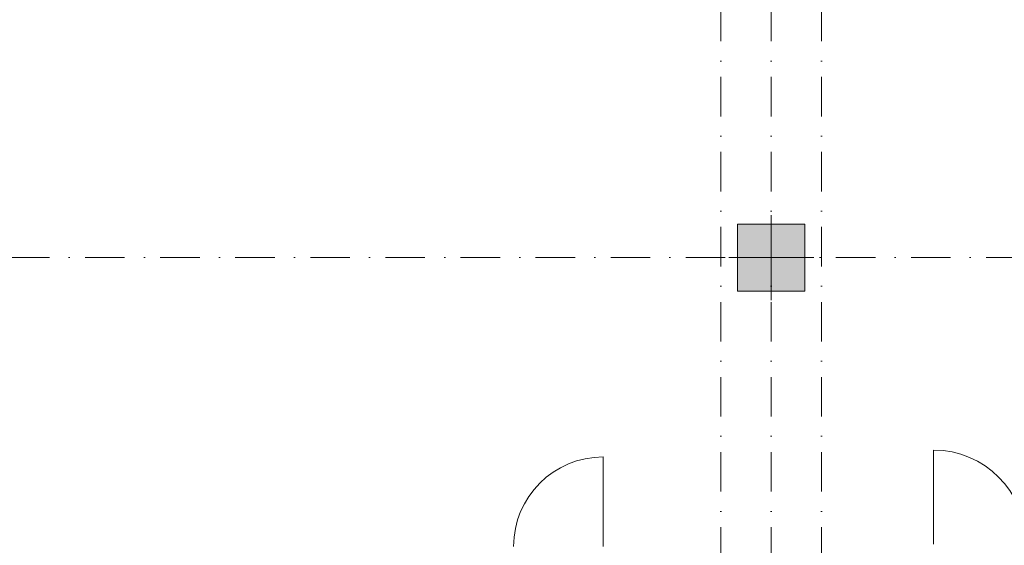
# Model space of a CAD drawing. Header units: millimetres. Extents: x -14761 to 157739, y -22400 to 107990.
# Tile 65 of 81: x 101290 to 110081, y 42430 to 47125. Entities that reach past the tile are written whole.
import ezdxf

# ---------------------------------------------------------------- set-up
doc = ezdxf.new("R2010")
doc.units = ezdxf.units.MM
doc.header["$MEASUREMENT"] = 0
doc.linetypes.add('Штриховая', pattern=[564.444447, 282.222223, -282.222223])
doc.linetypes.add('Штрихпунктирная', pattern=[670.277762, 352.777767, -176.388884, 0, -141.111112])
for name, color, linetype in [('Конструктив - Колонны', 7, 'Continuous'), ('Конструктив - Навесные Стены', 7, 'Continuous'), ('Конструктив - Стены Блок 200 нов', 7, 'Continuous'), ('Элемент Модели - Зона', 7, 'Continuous'), ('Элемент Модели - Оси', 7, 'Continuous')]:
    doc.layers.add(name, color=color, linetype=linetype)

msp = doc.modelspace()

# ---------------------------------------------------------------- hatches: boundary and pattern name
at = {"layer": 'Конструктив - Колонны', "linetype": 'Continuous', "lineweight": 0, "true_color": 0x000000}
msp.add_hatch(color=18, dxfattribs=at).paths.add_polyline_path([(107700, 44700), (108300, 44700), (108300, 45300), (107700, 45300)])

# ---------------------------------------------------------------- linework, layer by layer
at = {"layer": 'Конструктив - Колонны', "color": 251, "linetype": 'Continuous', "lineweight": 5, "true_color": 0x575757}
for p, q in [((108000, 45080), (108000, 45380)), ((107920, 45000), (107620, 45000)), ((108080, 45000), (108380, 45000)), ((108000, 44920), (108000, 44620))]:
    msp.add_line(p, q, dxfattribs=at)
at = {"layer": 'Конструктив - Колонны', "color": 251, "linetype": 'Continuous', "lineweight": 15, "true_color": 0x575757, "flags": 128}
msp.add_lwpolyline([(107700, 44700), (108300, 44700), (108300, 45300), (107700, 45300)], close=True, dxfattribs=at)
at = {"layer": 'Конструктив - Колонны', "color": 251, "linetype": 'Continuous', "lineweight": 5, "true_color": 0x575757}
msp.add_point((108000, 45000), dxfattribs=at)
at = {"layer": 'Конструктив - Навесные Стены', "color": 7, "linetype": 'Continuous', "lineweight": 15}
for p, q in [((109450, 42460), (109450, 43280.3)), ((109450, 42460), (109450, 42440)), ((109450, 42440), (109450, 42460))]:
    msp.add_line(p, q, dxfattribs=at)
msp.add_arc((109450, 42460), 820.3, 0, 90, dxfattribs=at)
at = {"layer": 'Конструктив - Стены Блок 200 нов', "color": 251, "linetype": 'Continuous', "lineweight": 5, "true_color": 0x575757}
msp.add_line((106499.8, 42420), (106499.8, 43220), dxfattribs=at)
msp.add_arc((106499.8, 42420), 800, 90, 180, dxfattribs=at)
at = {"layer": 'Элемент Модели - Зона', "color": 7, "linetype": 'Штриховая', "lineweight": 15, "flags": 128}
msp.add_lwpolyline([(107700, 44700), (107700, 45300), (108300, 45300), (108300, 44700)], close=True, dxfattribs=at)
at = {"layer": 'Элемент Модели - Оси', "color": 7, "linetype": 'Штрихпунктирная', "lineweight": 15}
for p, q in [((107550, 92200), (107550, -1975)), ((108000, 92200), (108000, -1975)), ((108450, 92200), (108450, -1975)), ((-12760.6, 45000), (155650, 45000))]:
    msp.add_line(p, q, dxfattribs=at)

doc.saveas('drawing.dxf')
